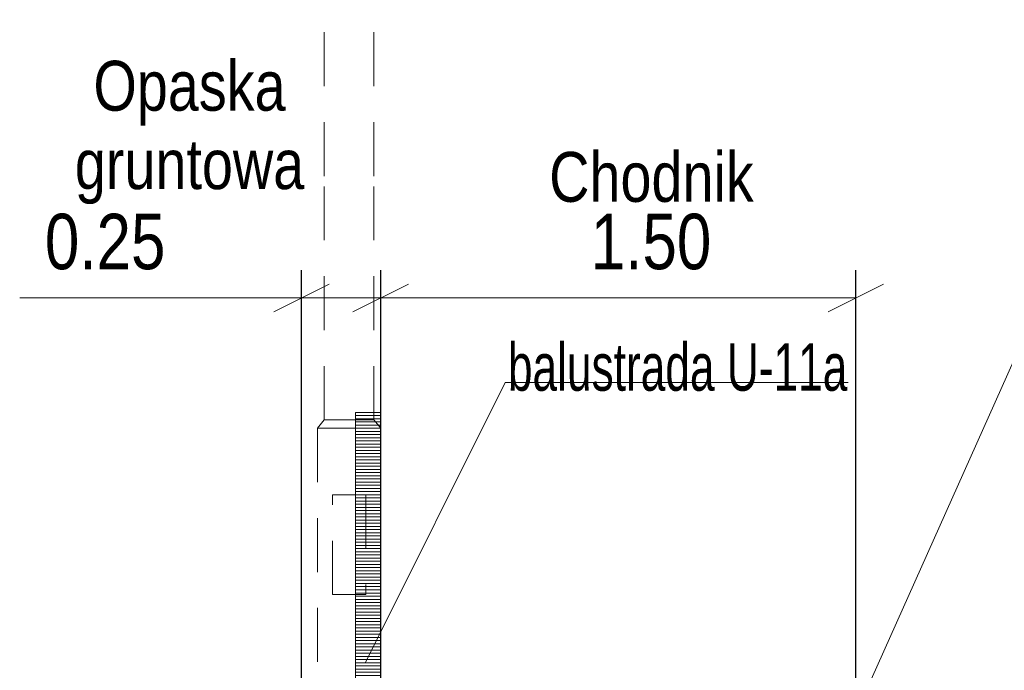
# Model space of a CAD drawing. Header units: metres. Extents: x 1458.7 to 1489, y 574.8 to 588.8.
# Tile 5 of 19: x 1462.6 to 1465.7, y 580.2 to 582.3. Entities that reach past the tile are written whole.
import ezdxf

# ---------------------------------------------------------------- set-up
doc = ezdxf.new("R2010")
doc.units = ezdxf.units.M
doc.header["$MEASUREMENT"] = 0
doc.linetypes.add('DGN Style 2', pattern=[0.28364, 0.170184, -0.113456])
for name, color, linetype, lineweight in [('16_obrzeża', 7, 'Continuous', 0), ('3_opisy', 7, 'Continuous', 0), ('4_latarnie', 7, 'Continuous', 0), ('konstrukcja jezdni', 7, 'Continuous', 0)]:
    doc.layers.add(name, color=color, linetype=linetype, lineweight=lineweight)
doc.styles.add('Style-Arial', font='arial.ttf')
doc.dimstyles.new('Proszowice', dxfattribs={"dimtxt": 0.175, "dimasz": 0.175, "dimexe": 0.0875, "dimexo": 0.0875, "dimgap": 0.0875, "dimtad": 1, "dimzin": 3, "dimdsep": 46, "dimtxsty": 'Style-Arial', "dimblk": '_Oblique_0.5', "dimcen": 0.09, "dimclrd": 7, "dimadec": 4, "dimazin": 3, "dimtfac": 1, "dimtmove": 0, "dimatfit": 1, "dimldrblk": 'TerminatorOpen_0.5', "dimfxl": 1, "dimfrac": 2, "dimtzin": 3, "dimlwd": 0, "dimarcsym": 0})

# ---------------------------------------------------------------- blocks, each defined once
blk = doc.blocks.new('_Oblique_0.5')
at = {"color": 0, "linetype": 'ByBlock', "lineweight": -2}
for p, q in [((0.5, 0.25), (-0.5, -0.25)), ((0, 0), (-1, 0))]:
    blk.add_line(p, q, dxfattribs=at)
blk = doc.blocks.new('*D2')
at = {"layer": 'Defpoints', "color": 0, "linetype": 'Continuous', "lineweight": 0}
for p in [(1465.2737, 581.3811), (1463.7737, 579.9195), (1465.2737, 579.7865)]:
    blk.add_point(p, dxfattribs=at)
at = {"layer": 'konstrukcja jezdni', "color": 0, "linetype": 'Continuous', "lineweight": -2}
for p, q in [((1463.7737, 580.007), (1463.7737, 581.4686)), ((1465.2737, 579.874), (1465.2737, 581.4686))]:
    blk.add_line(p, q, dxfattribs=at)
at = {"layer": 'konstrukcja jezdni', "color": 7, "linetype": 'Continuous', "lineweight": 0}
blk.add_line((1463.9487, 581.3811), (1465.0987, 581.3811), dxfattribs=at)
at = {"layer": 'konstrukcja jezdni', "color": 7, "linetype": 'Continuous', "lineweight": 0, "xscale": 0.175, "yscale": 0.175, "zscale": 0.175, "rotation": 180}
blk.add_blockref('_Oblique_0.5', (1463.7737, 581.3811), dxfattribs=at)
at = {"layer": 'konstrukcja jezdni', "color": 7, "linetype": 'Continuous', "lineweight": 0, "xscale": 0.175, "yscale": 0.175, "zscale": 0.175}
blk.add_blockref('_Oblique_0.5', (1465.2737, 581.3811), dxfattribs=at)
at = {"layer": 'konstrukcja jezdni', "color": 0, "linetype": 'Continuous', "lineweight": 0, "insert": (1464.6271, 581.558), "char_height": 0.175, "attachment_point": 5, "style": 'Style-Arial'}
blk.add_mtext('\\H1x;\\W0.8;1.50', dxfattribs=at)
blk = doc.blocks.new('TerminatorOpen_0.5')
at = {"color": 0, "linetype": 'ByBlock', "lineweight": -2}
for q in [(-1, 0.25), (-1, 0), (-1, -0.25)]:
    blk.add_line((0, 0), q, dxfattribs=at)
blk = doc.blocks.new('*D5')
at = {"layer": 'Defpoints', "color": 0, "linetype": 'Continuous', "lineweight": 0}
for p in [(1463.7737, 581.3811), (1463.5237, 579.8805), (1463.7737, 579.8762)]:
    blk.add_point(p, dxfattribs=at)
at = {"layer": 'konstrukcja jezdni', "color": 0, "linetype": 'Continuous', "lineweight": -2}
for p, q in [((1463.5237, 579.968), (1463.5237, 581.4686)), ((1463.7737, 579.9637), (1463.7737, 581.4686))]:
    blk.add_line(p, q, dxfattribs=at)
at = {"layer": 'konstrukcja jezdni', "color": 7, "linetype": 'Continuous', "lineweight": 0}
for p, q in [((1463.3487, 581.3811), (1462.634, 581.3811)), ((1463.7737, 581.3811), (1463.5237, 581.3811)), ((1463.9487, 581.3811), (1464.1237, 581.3811))]:
    blk.add_line(p, q, dxfattribs=at)
at = {"layer": 'konstrukcja jezdni', "color": 7, "linetype": 'Continuous', "lineweight": 0, "xscale": 0.175, "yscale": 0.175, "zscale": 0.175}
blk.add_blockref('_Oblique_0.5', (1463.5237, 581.3811), dxfattribs=at)
at = {"layer": 'konstrukcja jezdni', "color": 7, "linetype": 'Continuous', "lineweight": 0, "xscale": 0.175, "yscale": 0.175, "zscale": 0.175, "rotation": 180}
blk.add_blockref('_Oblique_0.5', (1463.7737, 581.3811), dxfattribs=at)
at = {"layer": 'konstrukcja jezdni', "color": 0, "linetype": 'Continuous', "lineweight": 0, "insert": (1462.9038, 581.558), "char_height": 0.175, "attachment_point": 5, "style": 'Style-Arial'}
blk.add_mtext('\\H1x;\\W0.8;0.25', dxfattribs=at)

msp = doc.modelspace()

# ---------------------------------------------------------------- hatches: boundary and pattern name
at = {"layer": '16_obrzeża', "linetype": 'Continuous', "lineweight": 0}
h = msp.add_hatch(dxfattribs=at)
h.set_pattern_fill('HATCH', style=0, pattern_type=2)
h.set_pattern_definition([(0, (1463.693694, 579.919533), (0, 0.01), [])])
h.paths.add_polyline_path([(1463.6937, 579.9195), (1463.6937, 581.0195), (1463.7737, 581.0195), (1463.7737, 579.9195)])

# ---------------------------------------------------------------- linework, layer by layer
at = {"layer": '16_obrzeża', "color": 7, "linetype": 'Continuous', "lineweight": 0}
for p, q in [((1463.6937, 579.9195), (1463.6937, 581.0195)), ((1463.6937, 581.0195), (1463.7737, 581.0195)), ((1463.7737, 579.9195), (1463.7737, 581.0195))]:
    msp.add_line(p, q, dxfattribs=at)
at = {"layer": '16_obrzeża', "color": 7, "linetype": 'Continuous', "lineweight": 0, "flags": 128}
msp.add_lwpolyline([(1463.6937, 579.9195), (1463.6937, 581.0195), (1463.7737, 581.0195), (1463.7737, 579.9195), (1463.6937, 579.9195)], close=True, dxfattribs=at)
at = {"layer": '3_opisy', "color": 7}
for p, q in [((1465.8534, 581.3656), (1465.1838, 579.8686)), ((1464.1667, 581.1136), (1463.7258, 580.2297))]:
    msp.add_line(p, q, dxfattribs=at)
at = {"layer": '3_opisy', "color": 7, "linetype": 'Continuous', "lineweight": 0}
msp.add_line((1465.2493, 581.1136), (1464.1667, 581.1136), dxfattribs=at)
at = {"layer": '4_latarnie', "color": 7, "linetype": 'DGN Style 2', "lineweight": 13}
for p, q in [((1463.5949, 581.7658), (1463.5949, 583.6046)), ((1463.7524, 581.7658), (1463.7524, 583.6046)), ((1463.5949, 580.9958), (1463.5949, 581.7658)), ((1463.7524, 580.9958), (1463.7524, 581.7658)), ((1463.5737, 580.9695), (1463.5949, 580.9958)), ((1463.5949, 580.9958), (1463.7524, 580.9958)), ((1463.7737, 580.9695), (1463.7524, 580.9958)), ((1463.5737, 580.9695), (1463.5737, 579.9195)), ((1463.6737, 580.9695), (1463.5737, 580.9695)), ((1463.7737, 580.9695), (1463.6737, 580.9695)), ((1463.7737, 579.9195), (1463.7737, 580.9695)), ((1463.6212, 580.4445), (1463.6212, 580.7595)), ((1463.6212, 580.7595), (1463.7262, 580.7595)), ((1463.7262, 580.7595), (1463.7262, 580.4445)), ((1463.7262, 580.4445), (1463.6212, 580.4445))]:
    msp.add_line(p, q, dxfattribs=at)

# ---------------------------------------------------------------- texts
at = {"layer": '3_opisy', "color": 7, "linetype": 'Continuous', "lineweight": 0, "style": 'Style-Arial'}
for s, insert, char_height, attachment_point, line_spacing_factor in [('\\H1x;\\W0.799979;Opaska\\Pgruntowa', (1463.1701, 581.9034), 0.157502, 5, 0.942853), ('\\H1x;\\W0.799979;Chodnik', (1464.6284, 581.7621), 0.157502, 5, 0.942853), ('\\H1x;\\W0.666667;balustrada U-11a', (1464.1752, 581.086), 0.15, 7, 0.6)]:
    msp.add_mtext(s, dxfattribs=dict(at, insert=insert, char_height=char_height, attachment_point=attachment_point, line_spacing_factor=line_spacing_factor))

# ---------------------------------------------------------------- dimensions: what is measured, and where the dimension line sits
at = {"layer": 'konstrukcja jezdni', "color": 7, "linetype": 'Continuous', "lineweight": 0}
for base, p1, p2, picture, middle in [((1463.7737, 581.3811), (1463.5237, 579.8805), (1463.7737, 579.8762), '*D5', (1462.9038, 581.3811)), ((1465.2737, 581.3811), (1463.7737, 579.9195), (1465.2737, 579.7865), '*D2', (1464.6271, 581.3811))]:
    dim = msp.add_linear_dim(base=base, p1=p1, p2=p2, text='\\H1x;\\W0.8;<>', dimstyle='Proszowice', dxfattribs=at)
    dim.commit()
    dim.dimension.update_dxf_attribs({"geometry": picture, "text_midpoint": middle, "dimtype": 160})

doc.saveas('drawing.dxf')
